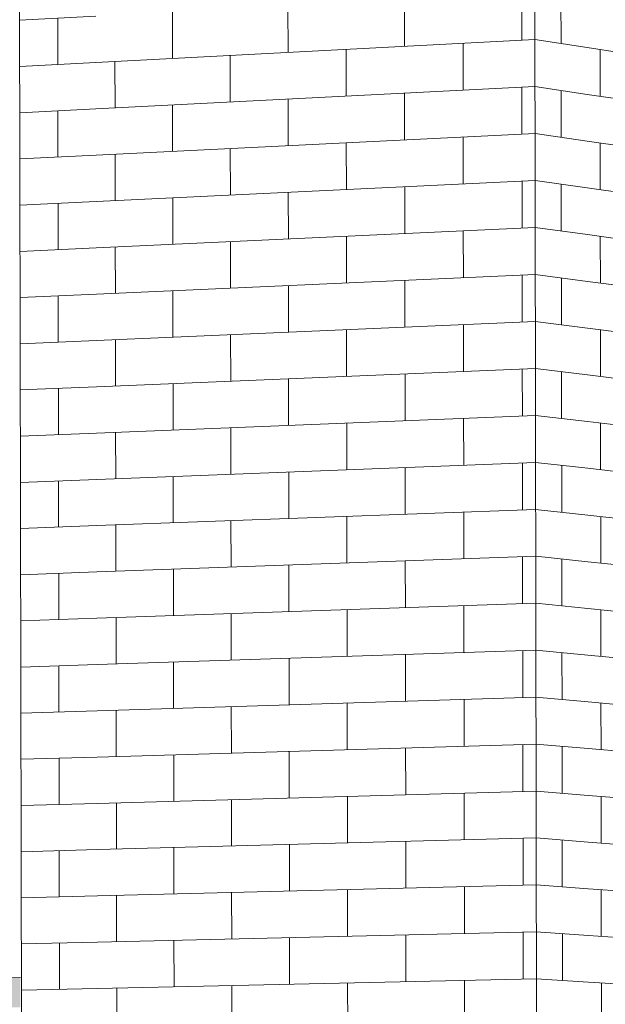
# Model space of a CAD drawing. Header units: metres. Extents: x -29 to 486, y -1 to 6.
# Tile 106 of 165: x 169.3942 to 169.39526, y 0.70474 to 0.70652. Entities that reach past the tile are written whole.
import ezdxf

# ---------------------------------------------------------------- set-up
doc = ezdxf.new("R2010")
doc.units = ezdxf.units.M
for name, color, linetype, lineweight in [('A-GLAZ-CWMG', 51, 'Continuous', 18), ('A-WALL', 113, 'Continuous', 18), ('A-WALL-PATT', 111, 'Continuous', 35)]:
    doc.layers.add(name, color=color, linetype=linetype, lineweight=lineweight)

# ---------------------------------------------------------------- blocks, each defined once
blk = doc.blocks.new('FP_43-Vista 3D 4')
at = {"layer": 'A-WALL-PATT', "lineweight": 9}
for p, q in [((12.5293639, 0.7065167), (12.5295016, 0.7065241)), ((12.5294328, 0.7064367), (12.5294327, 0.7065204)), ((12.529364, 0.7064331), (12.5295018, 0.7064403)), ((12.5293642, 0.7063496), (12.5295019, 0.7063566)), ((12.5294331, 0.7062695), (12.529433, 0.7063531)), ((12.5293644, 0.7062661), (12.5295021, 0.7062729)), ((12.5293645, 0.7061826), (12.5295023, 0.7061892)), ((12.5294334, 0.7061023), (12.5294333, 0.7061859)), ((12.5293647, 0.7060991), (12.5295024, 0.7061055)), ((12.5293648, 0.7060156), (12.5295026, 0.7060218)), ((12.5294338, 0.7059351), (12.5294336, 0.7060187)), ((12.529365, 0.7059321), (12.5295027, 0.7059381)), ((12.5293651, 0.7058487), (12.5295029, 0.7058544)), ((12.5294341, 0.705768), (12.5294339, 0.7058515)), ((12.5293653, 0.7057652), (12.529503, 0.7057707)), ((12.5293654, 0.7056817), (12.5295032, 0.7056871)), ((12.5294344, 0.7056008), (12.5294342, 0.7056844)), ((12.5293656, 0.7055983), (12.5295033, 0.7056034)), ((12.5293658, 0.7055148), (12.5295035, 0.7055197)), ((12.5294347, 0.7054337), (12.5294345, 0.7055173)), ((12.5293659, 0.7054314), (12.5295036, 0.7054361)), ((12.5293661, 0.7053479), (12.5295038, 0.7053524)), ((12.529435, 0.7052666), (12.5294348, 0.7053502)), ((12.5293662, 0.7052645), (12.5295039, 0.7052688)), ((12.5293664, 0.7051811), (12.5295041, 0.7051851)), ((12.5294353, 0.7050996), (12.5294351, 0.7051831)), ((12.5293665, 0.7050976), (12.5295042, 0.7051015)), ((12.5293667, 0.7050142), (12.5295044, 0.7050179)), ((12.5294356, 0.7049325), (12.5294355, 0.705016)), ((12.5293669, 0.7049308), (12.5295045, 0.7049343)), ((12.529367, 0.7048474), (12.5295047, 0.7048506)), ((12.5294359, 0.7047655), (12.5294358, 0.704849)), ((12.5293672, 0.704764), (12.5295048, 0.704767))]:
    blk.add_line(p, q, dxfattribs=at)
blk = doc.blocks.new('FP_44-Vista 3D 4')
at = {"layer": 'A-WALL-PATT', "lineweight": 9}
for p, q in [((12.5302719, 0.7064806), (12.5302718, 0.7065655)), ((12.5298492, 0.7064585), (12.5298491, 0.7065428)), ((12.5300598, 0.7064695), (12.5300596, 0.7065541)), ((12.5296402, 0.7064476), (12.5296401, 0.7065315)), ((12.5295018, 0.7064403), (12.5302956, 0.7064819)), ((12.5301658, 0.7063904), (12.5301656, 0.7064751)), ((12.5297447, 0.706369), (12.5297445, 0.706453)), ((12.5299544, 0.7063796), (12.5299543, 0.706464)), ((12.5295365, 0.7063584), (12.5295363, 0.7064421)), ((12.5295019, 0.7063566), (12.5302957, 0.706397)), ((12.53006, 0.7063004), (12.5300599, 0.706385)), ((12.5302722, 0.7063109), (12.530272, 0.7063958)), ((12.5296405, 0.7062797), (12.5296404, 0.7063637)), ((12.5298495, 0.70629), (12.5298493, 0.7063743)), ((12.5295021, 0.7062729), (12.5302958, 0.706312)), ((12.5299547, 0.7062108), (12.5299546, 0.7062952)), ((12.530166, 0.7062209), (12.5301659, 0.7063056)), ((12.5295368, 0.7061908), (12.5295366, 0.7062746)), ((12.529745, 0.7062008), (12.5297448, 0.7062849)), ((12.5295023, 0.7061892), (12.5302959, 0.7062271)), ((12.5302724, 0.7061411), (12.5302723, 0.706226)), ((12.5298498, 0.7061216), (12.5298496, 0.7062058)), ((12.5300603, 0.7061313), (12.5300602, 0.7062159)), ((12.5296408, 0.7061119), (12.5296407, 0.7061958)), ((12.5295024, 0.7061055), (12.5302961, 0.7061422)), ((12.5301663, 0.7060515), (12.5301661, 0.7061362)), ((12.5297452, 0.7060327), (12.5297451, 0.7061167)), ((12.529955, 0.706042), (12.5299548, 0.7061264)), ((12.5295371, 0.7060233), (12.5295369, 0.7061071)), ((12.5295026, 0.7060218), (12.5302962, 0.7060573)), ((12.5300606, 0.7059622), (12.5300604, 0.7060468)), ((12.5302727, 0.7059714), (12.5302725, 0.7060563)), ((12.5296411, 0.7059441), (12.529641, 0.706028)), ((12.5298501, 0.7059531), (12.5298499, 0.7060373)), ((12.5295027, 0.7059381), (12.5302963, 0.7059724)), ((12.5299552, 0.7058733), (12.5299551, 0.7059577)), ((12.5301665, 0.7058821), (12.5301664, 0.7059668)), ((12.5295374, 0.7058559), (12.5295372, 0.7059396)), ((12.5297455, 0.7058645), (12.5297454, 0.7059486)), ((12.5295029, 0.7058544), (12.5302965, 0.7058875)), ((12.5302729, 0.7058017), (12.5302728, 0.7058866)), ((12.5298503, 0.7057847), (12.5298502, 0.7058689)), ((12.5300608, 0.7057932), (12.5300607, 0.7058777)), ((12.5296414, 0.7057763), (12.5296413, 0.7058602)), ((12.529503, 0.7057707), (12.5302966, 0.7058027)), ((12.5301668, 0.7057128), (12.5301667, 0.7057974)), ((12.5297458, 0.7056965), (12.5297457, 0.7057805)), ((12.5299555, 0.7057046), (12.5299554, 0.7057889)), ((12.5295377, 0.7056884), (12.5295375, 0.7057721)), ((12.5295032, 0.7056871), (12.5302967, 0.7057178)), ((12.5300611, 0.7056242), (12.530061, 0.7057087)), ((12.5302732, 0.705632), (12.530273, 0.7057169)), ((12.5296417, 0.7056085), (12.5296416, 0.7056924)), ((12.5298506, 0.7056163), (12.5298505, 0.7057005)), ((12.5295033, 0.7056034), (12.5302968, 0.7056329)), ((12.5299558, 0.7055359), (12.5299557, 0.7056202)), ((12.5301671, 0.7055434), (12.5301669, 0.7056281)), ((12.529538, 0.705521), (12.5295379, 0.7056047)), ((12.5297461, 0.7055284), (12.529746, 0.7056124)), ((12.5295035, 0.7055197), (12.530297, 0.7055481)), ((12.5302734, 0.7054624), (12.5302733, 0.7055472)), ((12.5298509, 0.705448), (12.5298508, 0.7055321)), ((12.5300614, 0.7054551), (12.5300612, 0.7055396)), ((12.529642, 0.7054408), (12.5296419, 0.7055247)), ((12.5295036, 0.7054361), (12.5302971, 0.7054632)), ((12.5301673, 0.7053741), (12.5301672, 0.7054588)), ((12.5295383, 0.7053536), (12.5295382, 0.7054373)), ((12.5297464, 0.7053604), (12.5297463, 0.7054444)), ((12.5299561, 0.7053672), (12.5299559, 0.7054515)), ((12.5295038, 0.7053524), (12.5302972, 0.7053784)), ((12.5300616, 0.7052862), (12.5300615, 0.7053707)), ((12.5302737, 0.7052928), (12.5302735, 0.7053776)), ((12.5296423, 0.7052731), (12.5296422, 0.7053569)), ((12.5298512, 0.7052796), (12.529851, 0.7053638)), ((12.5295039, 0.7052688), (12.5302973, 0.7052935)), ((12.5297467, 0.7051923), (12.5297465, 0.7052763)), ((12.5299563, 0.7051986), (12.5299562, 0.7052829)), ((12.5301676, 0.7052048), (12.5301675, 0.7052895)), ((12.5295386, 0.7051862), (12.5295385, 0.7052699)), ((12.5295041, 0.7051851), (12.5302975, 0.7052087)), ((12.5302739, 0.7051232), (12.5302738, 0.705208)), ((12.5296426, 0.7051054), (12.5296425, 0.7051892)), ((12.5298515, 0.7051113), (12.5298513, 0.7051954)), ((12.5300619, 0.7051172), (12.5300618, 0.7052017)), ((12.5295042, 0.7051015), (12.5302976, 0.7051238)), ((12.5301678, 0.7050356), (12.5301677, 0.7051202)), ((12.5295389, 0.7050188), (12.5295388, 0.7051025)), ((12.529747, 0.7050243), (12.5297468, 0.7051083)), ((12.5299566, 0.7050299), (12.5299565, 0.7051142)), ((12.5295044, 0.7050179), (12.5302977, 0.705039)), ((12.5298517, 0.704943), (12.5298516, 0.7050271)), ((12.5300622, 0.7049483), (12.530062, 0.7050327)), ((12.5302742, 0.7049536), (12.5302741, 0.7050384)), ((12.5296429, 0.7049377), (12.5296427, 0.7050216)), ((12.5295045, 0.7049343), (12.5302978, 0.7049542)), ((12.5297473, 0.7048564), (12.5297471, 0.7049404)), ((12.5299569, 0.7048613), (12.5299568, 0.7049456)), ((12.5301681, 0.7048663), (12.530168, 0.7049509)), ((12.5295392, 0.7048515), (12.5295391, 0.7049351)), ((12.5295047, 0.7048506), (12.530298, 0.7048694)), ((12.5302744, 0.7047841), (12.5302743, 0.7048688)), ((12.5296432, 0.7047701), (12.529643, 0.7048539)), ((12.529852, 0.7047747), (12.5298519, 0.7048588)), ((12.5300624, 0.7047794), (12.5300623, 0.7048638)), ((12.5295048, 0.704767), (12.5302981, 0.7047846)), ((12.5301684, 0.7046971), (12.5301682, 0.7047817)), ((12.5295395, 0.7046841), (12.5295394, 0.7047678)), ((12.5297476, 0.7046884), (12.5297474, 0.7047724)), ((12.5299572, 0.7046927), (12.529957, 0.704777))]:
    blk.add_line(p, q, dxfattribs=at)
blk = doc.blocks.new('FP_45-Vista 3D 4')
at = {"layer": 'A-WALL-PATT', "lineweight": 9}
for p, q in [((12.5303428, 0.7064746), (12.5303427, 0.7065593)), ((12.5302956, 0.7064819), (12.5303899, 0.7064674)), ((12.5302957, 0.706397), (12.53039, 0.7063829)), ((12.5303431, 0.7063052), (12.530343, 0.7063899)), ((12.5302958, 0.706312), (12.5303901, 0.7062984)), ((12.5302959, 0.7062271), (12.5303902, 0.7062139)), ((12.5303433, 0.7061358), (12.5303432, 0.7062205)), ((12.5302961, 0.7061422), (12.5303904, 0.7061294)), ((12.5302962, 0.7060573), (12.5303905, 0.7060449)), ((12.5303436, 0.7059664), (12.5303435, 0.7060511)), ((12.5302963, 0.7059724), (12.5303906, 0.7059604)), ((12.5302965, 0.7058875), (12.5303907, 0.705876)), ((12.5303438, 0.7057971), (12.5303437, 0.7058818)), ((12.5302966, 0.7058027), (12.5303908, 0.7057915)), ((12.5302967, 0.7057178), (12.530391, 0.7057071)), ((12.5303441, 0.7056278), (12.530344, 0.7057124)), ((12.5302968, 0.7056329), (12.5303911, 0.7056226)), ((12.530297, 0.7055481), (12.5303912, 0.7055382)), ((12.5303443, 0.7054585), (12.5303442, 0.7055431)), ((12.5302971, 0.7054632), (12.5303913, 0.7054537)), ((12.5302972, 0.7053784), (12.5303915, 0.7053693)), ((12.5303446, 0.7052892), (12.5303444, 0.7053738)), ((12.5302973, 0.7052935), (12.5303916, 0.7052849)), ((12.5302975, 0.7052087), (12.5303917, 0.7052005)), ((12.5303448, 0.7051199), (12.5303447, 0.7052046)), ((12.5302976, 0.7051238), (12.5303918, 0.705116)), ((12.5302977, 0.705039), (12.5303919, 0.7050316)), ((12.5303451, 0.7049507), (12.5303449, 0.7050353)), ((12.5302978, 0.7049542), (12.5303921, 0.7049472)), ((12.530298, 0.7048694), (12.5303922, 0.7048628)), ((12.5303453, 0.7047815), (12.5303452, 0.7048661)), ((12.5302981, 0.7047846), (12.5303923, 0.7047785))]:
    blk.add_line(p, q, dxfattribs=at)
blk = doc.blocks.new('FP_46-Vista 3D 4')
at = {"layer": 'A-WALL-PATT', "lineweight": 9}
for p, q in [((12.5303899, 0.7064674), (12.5304522, 0.7064578)), ((12.5304134, 0.7063794), (12.5304133, 0.7064638)), ((12.53039, 0.7063829), (12.5308478, 0.7063145)), ((12.5303901, 0.7062984), (12.5308479, 0.706232)), ((12.5304137, 0.7062106), (12.5304135, 0.706295)), ((12.5303902, 0.7062139), (12.530848, 0.7061496)), ((12.5303904, 0.7061294), (12.5308481, 0.7060671)), ((12.5304139, 0.7060418), (12.5304138, 0.7061262)), ((12.5303905, 0.7060449), (12.5308482, 0.7059847)), ((12.5303906, 0.7059604), (12.5308483, 0.7059022)), ((12.5304141, 0.7058731), (12.530414, 0.7059575)), ((12.5303907, 0.705876), (12.5308484, 0.7058198)), ((12.5303908, 0.7057915), (12.5308485, 0.7057374)), ((12.5304144, 0.7057044), (12.5304143, 0.7057887)), ((12.530391, 0.7057071), (12.5308486, 0.705655)), ((12.5303911, 0.7056226), (12.5308487, 0.7055725)), ((12.5304146, 0.7055357), (12.5304145, 0.7056201)), ((12.5303912, 0.7055382), (12.5308489, 0.7054901)), ((12.5303913, 0.7054537), (12.530849, 0.7054077)), ((12.5304149, 0.7053671), (12.5304147, 0.7054514)), ((12.5303915, 0.7053693), (12.5308491, 0.7053253)), ((12.5303916, 0.7052849), (12.5308492, 0.7052429)), ((12.5304151, 0.7051984), (12.530415, 0.7052827)), ((12.5303917, 0.7052005), (12.5308493, 0.7051605)), ((12.5303918, 0.705116), (12.5308494, 0.7050782)), ((12.5304154, 0.7050298), (12.5304152, 0.7051141)), ((12.5303919, 0.7050316), (12.5308495, 0.7049958)), ((12.5303921, 0.7049472), (12.5308496, 0.7049134)), ((12.5304156, 0.7048612), (12.5304155, 0.7049455)), ((12.5303922, 0.7048628), (12.5308497, 0.7048311)), ((12.5303923, 0.7047785), (12.5308498, 0.7047487)), ((12.5304158, 0.7046926), (12.5304157, 0.7047769))]:
    blk.add_line(p, q, dxfattribs=at)

msp = doc.modelspace()

# ---------------------------------------------------------------- hatches: boundary and pattern name
at = {"layer": 'A-GLAZ-CWMG'}
msp.add_hatch(color=256, dxfattribs=at).paths.add_polyline_path([(169.3940376, 0.7047297), (169.3941982, 0.7047332), (169.3941981, 0.7047866), (169.3940375, 0.704783), (169.3940376, 0.7047447)], flags=0)

# ---------------------------------------------------------------- linework, layer by layer
at = {"layer": 'A-GLAZ-CWMG', "lineweight": 9}
msp.add_line((169.3941981, 0.7047866), (169.3940375, 0.704783), dxfattribs=at)
at = {"layer": 'A-WALL', "lineweight": 9}
for p, q in [((169.395135, 0.7020739), (169.3951249, 0.7088621)), ((169.3942051, 0.7020982), (169.3941926, 0.7087738))]:
    msp.add_line(p, q, dxfattribs=at)

# ---------------------------------------------------------------- block references
for name in ['FP_44-Vista 3D 4', 'FP_45-Vista 3D 4', 'FP_46-Vista 3D 4', 'FP_43-Vista 3D 4']:
    msp.add_blockref(name, (156.8648329, 0), dxfattribs=at)

doc.saveas('drawing.dxf')
